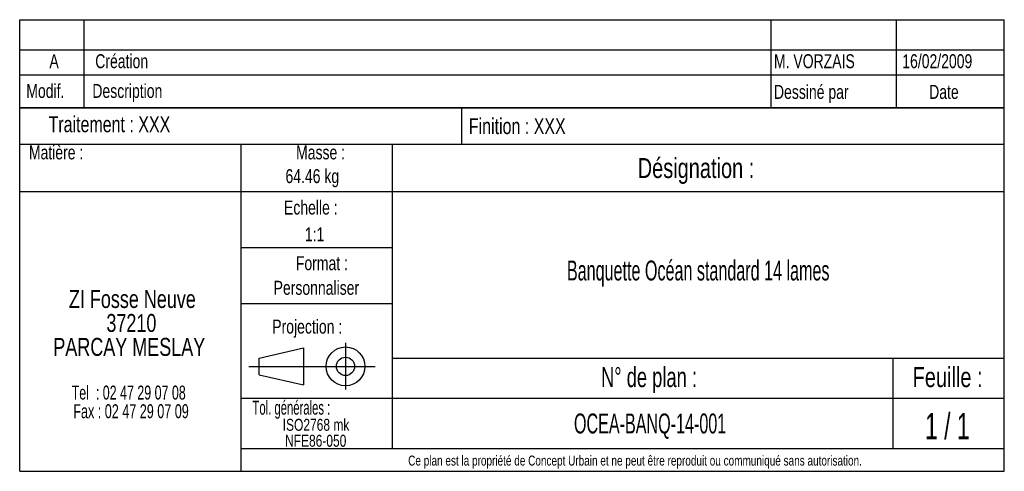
# Model space of a CAD drawing. Header units: millimetres. Extents: x 115 to 2823, y 107 to 1446.
# Tile 4 of 7: x 2182 to 2444, y 598 to 718. Entities that reach past the tile are written whole.
import ezdxf

# ---------------------------------------------------------------- set-up
doc = ezdxf.new("R2010")
doc.units = ezdxf.units.MM
doc.layers.add('FORMAT', color=7, linetype='Continuous')
doc.styles.add('SLDTEXTSTYLE0', font='TXT', dxfattribs={"width": 0.75})
doc.styles.add('SLDTEXTSTYLE1', font='TXT', dxfattribs={"width": 0.605})
doc.styles.add('SLDTEXTSTYLE2', font='TXT', dxfattribs={"width": 0.6875})
doc.styles.add('SLDTEXTSTYLE3', font='TXT', dxfattribs={"width": 0.65})
doc.styles.add('SLDTEXTSTYLE4', font='TXT', dxfattribs={"width": 0.666667})
doc.styles.add('SLDTEXTSTYLE5', font='TXT', dxfattribs={"width": 0.675})

# ---------------------------------------------------------------- blocks, each defined once
blk = doc.blocks.new('SW_NOTE_0')
at = {"layer": 'FORMAT', "color": 0, "char_height": 3.175, "attachment_point": 2, "style": 'SLDTEXTSTYLE0'}
for s, insert in [('ISO2768 mk', (11.56, 4.09)), ('NFE86-050', (11.47, -0.14))]:
    blk.add_mtext(s, dxfattribs=dict(at, insert=insert))
blk = doc.blocks.new('SW_NOTE_0_1')
at = {"layer": 'FORMAT', "color": 0, "attachment_point": 2}
for s, insert, char_height, style in [('ZI Fosse Neuve', (22.1, 6.14), 4.7625, 'SLDTEXTSTYLE0'), ('37210', (21.84, -0.21), 4.762, 'SLDTEXTSTYLE0'), ('PARCAY MESLAY', (21.28, -6.56), 4.7625, 'SLDTEXTSTYLE0'), ('Tel  : 02 47 29 07 08', (21.13, -19.21), 3.7042, 'SLDTEXTSTYLE4'), ('Fax : 02 47 29 07 09', (21.75, -24.15), 3.7042, 'SLDTEXTSTYLE5')]:
    blk.add_mtext(s, dxfattribs=dict(at, insert=insert, char_height=char_height, style=style))

msp = doc.modelspace()

# ---------------------------------------------------------------- linework, layer by layer
at = {"layer": 'FORMAT', "color": 7}
for p, q in [((2182.482, 710.086), (2182.482, 718.086)), ((2182.482, 718.086), (2444.001, 718.086)), ((2199.58, 710.086), (2199.58, 718.086)), ((2415.324, 710.086), (2415.324, 718.086)), ((2182.482, 694.67), (2182.482, 710.086)), ((2182.482, 710.086), (2444.001, 710.086)), ((2182.482, 710.086), (2444.001, 710.086)), ((2199.58, 694.67), (2199.58, 710.086)), ((2415.324, 694.67), (2415.324, 710.086)), ((2182.482, 703.438), (2444.001, 703.438)), ((2444.001, 694.67), (2182.482, 694.67)), ((2182.482, 598.309), (2182.482, 694.67)), ((2182.482, 694.67), (2444.001, 694.67)), ((2299.806, 694.67), (2299.806, 685.066)), ((2182.482, 685.066), (2444.001, 685.066)), ((2241.222, 685.066), (2241.222, 598.309)), ((2281.443, 685.066), (2281.443, 604.351)), ((2182.482, 672.477), (2281.443, 672.477)), ((2281.443, 672.477), (2444.001, 672.477)), ((2241.222, 657.695), (2281.443, 657.695)), ((2241.222, 642.774), (2281.443, 642.774)), ((2246.065, 628.326), (2257.861, 631.044)), ((2257.861, 631.044), (2257.861, 621.213)), ((2257.861, 631.044), (2257.861, 621.213)), ((2269.022, 632.356), (2269.022, 619.959)), ((2246.065, 623.931), (2246.065, 628.326)), ((2281.443, 628.346), (2444.001, 628.346)), ((2414.413, 628.346), (2414.413, 604.351)), ((2243.347, 626.128), (2276.886, 626.128)), ((2246.065, 623.931), (2257.861, 621.213)), ((2241.222, 617.737), (2444.001, 617.737)), ((2241.222, 604.351), (2444.001, 604.351))]:
    msp.add_line(p, q, dxfattribs=at)
at = {"layer": 'FORMAT'}
for p, q in [((2381.975, 718.086), (2381.975, 694.67)), ((2444.001, 598.309), (2444.001, 718.086)), ((2182.482, 598.309), (2444.001, 598.309))]:
    msp.add_line(p, q, dxfattribs=at)
at = {"layer": 'FORMAT', "color": 7}
for radius in [5.148, 2.429]:
    msp.add_circle((2269.022, 626.128), radius, dxfattribs=at)

# ---------------------------------------------------------------- block references
at = {"layer": 'FORMAT'}
for name, p in [('SW_NOTE_0_1', (2190.309, 640.247)), ('SW_NOTE_0', (2249.632, 608.134))]:
    msp.add_blockref(name, p, dxfattribs=at)

# ---------------------------------------------------------------- texts
for s, insert, char_height, attachment_point, style in [('A', (2191.616, 708.937), 3.704, 2, 'SLDTEXTSTYLE0'), ('Création', (2202.552, 708.937), 3.7042, 1, 'SLDTEXTSTYLE0'), ('M. VORZAIS', (2382.822, 708.935), 3.7042, 1, 'SLDTEXTSTYLE0'), ('16/02/2009', (2416.898, 708.935), 3.7042, 1, 'SLDTEXTSTYLE0'), ('Modif.', (2184.237, 701.041), 3.7042, 1, 'SLDTEXTSTYLE0'), ('Description', (2201.783, 701.041), 3.70417, 1, 'SLDTEXTSTYLE0'), ('Dessiné par', (2382.822, 700.792), 3.70417, 1, 'SLDTEXTSTYLE0'), ('Date', (2424.038, 700.792), 3.7042, 1, 'SLDTEXTSTYLE0'), ('Traitement : XXX', (2190.152, 692.48), 4.23333, 1, 'SLDTEXTSTYLE0'), ('Finition : XXX', (2301.779, 691.972), 4.23333, 1, 'SLDTEXTSTYLE0'), ('Matière :', (2184.928, 684.748), 3.7042, 1, 'SLDTEXTSTYLE0'), ('Masse :', (2262.399, 684.748), 3.7042, 2, 'SLDTEXTSTYLE0'), ('Désignation :', (2362.115, 681.388), 5.29167, 2, 'SLDTEXTSTYLE0'), ('64.46 kg', (2253.075, 678.457), 3.7042, 1, 'SLDTEXTSTYLE0'), ('Echelle :', (2252.684, 670.119), 3.7042, 1, 'SLDTEXTSTYLE0'), ('1:1', (2258.209, 663.006), 3.7042, 1, 'SLDTEXTSTYLE0'), ('Format :', (2262.751, 655.358), 3.7042, 2, 'SLDTEXTSTYLE0'), ('Banquette Océan standard 14 lames', (2362.703, 654.21), 5.29167, 2, 'SLDTEXTSTYLE1'), ('Personnaliser', (2261.286, 648.828), 3.70417, 2, 'SLDTEXTSTYLE0'), ('Projection :', (2249.563, 638.537), 3.70417, 1, 'SLDTEXTSTYLE0'), ('N° de plan :', (2349.632, 625.929), 5.29167, 2, 'SLDTEXTSTYLE2'), ('Feuille :', (2428.941, 625.929), 5.2917, 2, 'SLDTEXTSTYLE0'), ('Tol. générales :', (2244.318, 617.033), 3.70417, 1, 'SLDTEXTSTYLE1'), ('OCEA-BANQ-14-001', (2349.921, 613.634), 5.29167, 2, 'SLDTEXTSTYLE1'), ('1 / 1', (2428.873, 613.781), 7, 2, 'SLDTEXTSTYLE3'), ('Ce plan est la propriété de Concept Urbain et ne peut être reproduit ou communiqué sans autorisation.', (2345.922, 602.475), 2.645833, 2, 'SLDTEXTSTYLE0')]:
    msp.add_mtext(s, dxfattribs=dict(at, insert=insert, char_height=char_height, attachment_point=attachment_point, style=style))

doc.saveas('drawing.dxf')
